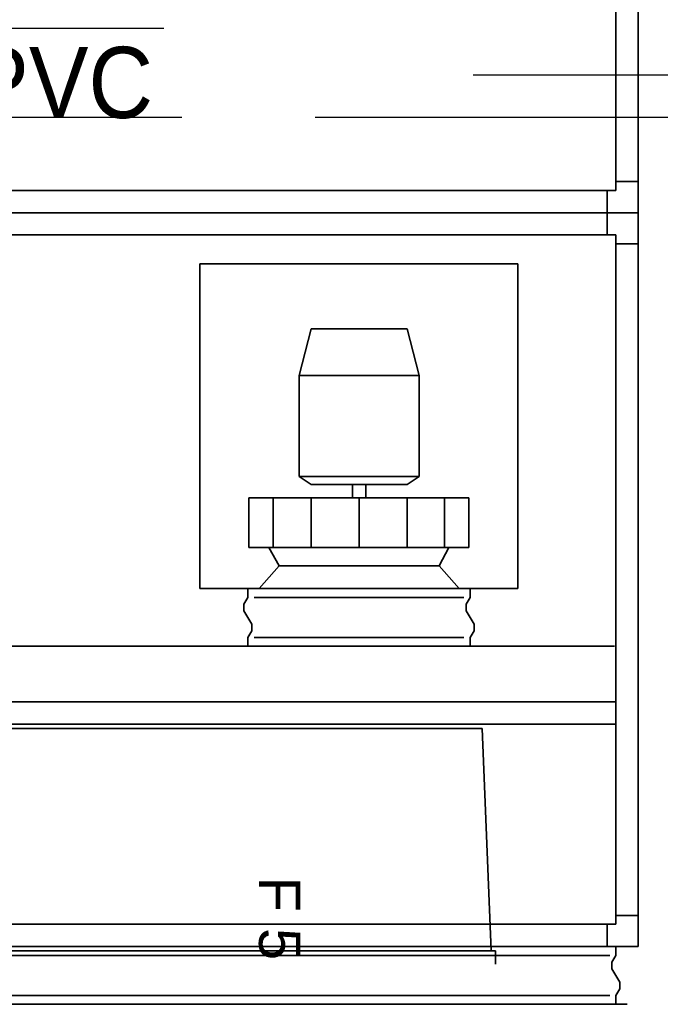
# Model space of a CAD drawing. Header units: millimetres. Extents: x -53858 to 733, y -20463 to 1307.
# Tile 27 of 256: x -51197 to -51052, y -16943 to -16722. Entities that reach past the tile are written whole.
import ezdxf

# ---------------------------------------------------------------- set-up
doc = ezdxf.new("R2010")
doc.units = ezdxf.units.MM
doc.linetypes.add('CONTINOUS', pattern=[0])
doc.linetypes.add('XREF_2024_11_27_RZUT_BASEN_CAD$0$ACAD_ISO02W100', pattern=[15, 12, -3])
for name, color, linetype in [('_HVAC_opis', 2, 'Continuous'), ('IS_PODKLAD', 252, 'Continuous'), ('XREF_2024_11_27_RZUT_BASEN_CAD$0$_ściany', 8, 'Continuous')]:
    doc.layers.add(name, color=color, linetype=linetype)
doc.layers.add('_HVAC_urzadzenia', color=251, linetype='Continuous', lineweight=35)
doc.layers.add('is_skropliny_opis_ALDI', color=27, linetype='CONTINOUS', lineweight=30)
doc.styles.get("Standard").update_dxf_attribs({"font": 'arial.ttf'})
doc.styles.add('styl_FI', font='arial.ttf', dxfattribs={"width": 0.9, "height": 16})

# ---------------------------------------------------------------- blocks, each defined once
blk = doc.blocks.new('XREF_2024_11_27_RZUT_BASEN_CAD')
at = {"layer": 'XREF_2024_11_27_RZUT_BASEN_CAD$0$_ściany', "linetype": 'XREF_2024_11_27_RZUT_BASEN_CAD$0$ACAD_ISO02W100', "ltscale": 10}
blk.add_line((-53680.08, -16743.93), (-49212.84, -16743.93), dxfattribs=at)
blk = doc.blocks.new('A$C79602BCA')
for p, q in [((3650, 2433), (4650, 2433)), ((4580, 2433), (4580, 2383)), ((4650, 2433), (5775, 2433)), ((4650, 2433), (4650, 33)), ((4650, 2433), (4650, 33)), ((4720, 2433), (4720, 2383)), ((5775, 2433), (6300, 2433)), ((6230, 2433), (6230, 2383)), ((6300, 2433), (6300, 33)), ((6300, 58), (6300, 2408)), ((6380, 2392), (6350, 2374)), ((6395, 2392), (6380, 2392)), ((6410, 2383), (6395, 2392)), ((6430, 58), (6430, 2408)), ((3650, 2383), (4600, 2383)), ((4600, 2383), (4600, 83)), ((4700, 2383), (5775, 2383)), ((4700, 2383), (4700, 83)), ((5625, 2380), (5625, 1230)), ((5625, 2380), (5625, 80)), ((5750, 2383), (5750, 83)), ((5775, 2383), (6250, 2383)), ((5800, 2383), (5800, 83)), ((6250, 2383), (6250, 83)), ((6320, 2383), (6300, 2383)), ((6335, 2374), (6320, 2383)), ((6350, 2374), (6335, 2374)), ((6430, 2383), (6410, 2383)), ((4650, 2363), (4600, 2363)), ((4650, 2363), (4700, 2363)), ((6300, 2363), (6250, 2363)), ((6320, 97), (6320, 2369)), ((6410, 97), (6410, 2369)), ((4765, 1447), (4765, 2162)), ((4765, 2162), (5495, 2162)), ((5495, 1447), (5495, 2162)), ((6340, 2112), (6310, 2112)), ((6310, 2112), (6310, 347)), ((6310, 2102), (5810, 2082)), ((5810, 2082), (5810, 377)), ((5495, 1530), (5495, 2080)), ((5575, 2064), (5545, 2046)), ((5590, 2064), (5575, 2064)), ((5605, 2055), (5590, 2064)), ((5625, 1530), (5625, 2080)), ((5403, 2052), (5291, 2052)), ((5291, 2052), (5291, 1557)), ((5403, 1557), (5403, 2052)), ((5515, 2055), (5495, 2055)), ((5530, 2046), (5515, 2055)), ((5515, 1569), (5515, 2041)), ((5545, 2046), (5530, 2046)), ((5625, 2055), (5605, 2055)), ((5605, 1569), (5605, 2041)), ((5444, 1985), (5495, 2030)), ((5403, 1997), (5291, 1997)), ((5444, 1985), (5403, 2007)), ((5444, 1625), (5444, 1985)), ((4911, 1913), (5016, 1940)), ((5243, 1940), (5016, 1940)), ((5016, 1940), (5016, 1670)), ((5261, 1913), (5243, 1940)), ((5243, 1670), (5243, 1940)), ((4911, 1697), (4911, 1913)), ((5261, 1697), (5261, 1913)), ((5403, 1913), (5291, 1913)), ((5261, 1820), (5291, 1820)), ((5403, 1805), (5291, 1805)), ((5261, 1790), (5291, 1790)), ((5016, 1670), (4911, 1697)), ((5261, 1697), (5243, 1670)), ((5403, 1697), (5291, 1697)), ((5016, 1670), (5243, 1670)), ((5444, 1625), (5403, 1602)), ((5495, 1580), (5444, 1625)), ((5403, 1612), (5291, 1612)), ((5291, 1557), (5403, 1557)), ((5515, 1555), (5495, 1555)), ((5530, 1546), (5515, 1555)), ((5575, 1564), (5545, 1546)), ((5590, 1564), (5575, 1564)), ((5605, 1555), (5590, 1564)), ((5625, 1555), (5605, 1555)), ((5545, 1546), (5530, 1546)), ((5495, 1447), (4765, 1447))]:
    blk.add_line(p, q)
blk.add_text('F 5', height=93).set_placement((6143, 1580))

msp = doc.modelspace()

# ---------------------------------------------------------------- linework, layer by layer
at = {"layer": '_HVAC_opis', "color": 250}
msp.add_line((-51094.58, -16734.39), (-50747.21, -16734.39), dxfattribs=at)
at = {"layer": 'is_skropliny_opis_ALDI'}
msp.add_line((-51250.81, -16723.9), (-51164.16, -16723.9), dxfattribs=at)

# ---------------------------------------------------------------- block references
at = {"layer": '_HVAC_urzadzenia', "xscale": 0.09999999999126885, "yscale": 0.09999999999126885, "zscale": 0.09999999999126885, "rotation": 270}
msp.add_blockref('A$C79602BCA', (-51300.74, -16300.43), dxfattribs=at)
msp.add_blockref('A$C79602BCA', (-51300.74, -16300.43), dxfattribs=at)
at = {"layer": 'IS_PODKLAD'}
msp.add_blockref('XREF_2024_11_27_RZUT_BASEN_CAD', (0, 0), dxfattribs=at)

# ---------------------------------------------------------------- texts
at = {"layer": 'is_skropliny_opis_ALDI', "style": 'styl_FI', "width": 0.9}
msp.add_text('%%C32PVC', height=16, dxfattribs=at).set_placement((-51245.96, -16744.13, -13989.85))

doc.saveas('drawing.dxf')
